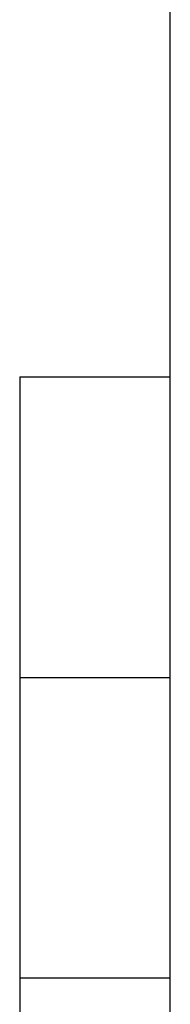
# Model space of a CAD drawing. Header units: millimetres. Extents: x 0 to 420, y 0 to 297.
# Tile 10 of 44: x 5 to 10, y 178 to 210. Entities that reach past the tile are written whole.
import ezdxf

# ---------------------------------------------------------------- set-up
doc = ezdxf.new("R2010")
doc.units = ezdxf.units.MM
doc.layers.add('1', color=7, linetype='Continuous', true_color=0xffffff)

msp = doc.modelspace()

# ---------------------------------------------------------------- linework, layer by layer
at = {"layer": '1', "color": 18, "linetype": 'Continuous', "lineweight": 25}
for p, q in [((10, 10), (10, 287)), ((5, 198.5), (5, 98.5)), ((5, 198.5), (10, 198.5)), ((5, 188.5), (10, 188.5)), ((5, 178.5), (10, 178.5))]:
    msp.add_line(p, q, dxfattribs=at)

doc.saveas('drawing.dxf')
